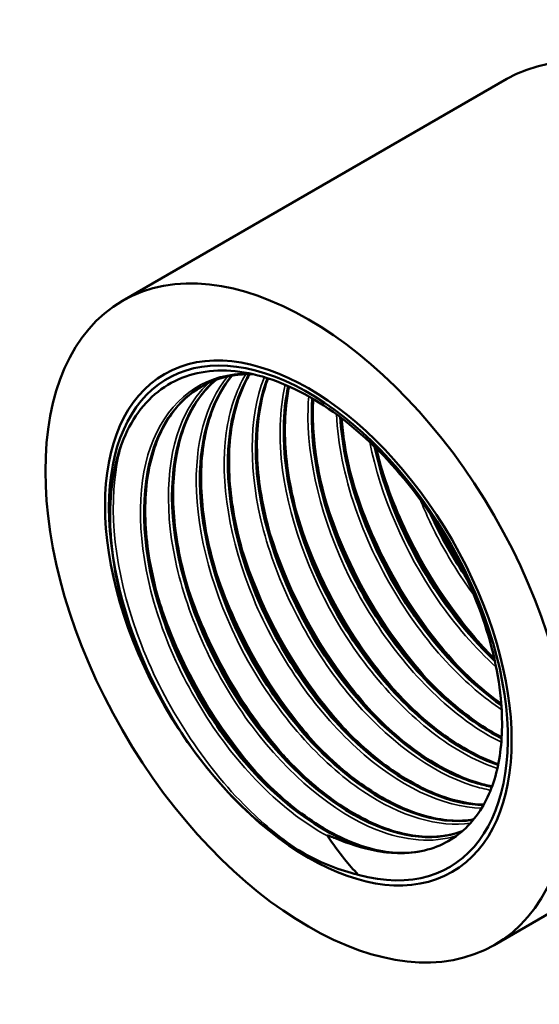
# Model space of a CAD drawing. Header units: millimetres. Extents: x -134 to 755, y -69 to 356.
# Tile 10 of 21: x 119 to 143, y 118 to 163. Entities that reach past the tile are written whole.
import ezdxf

# ---------------------------------------------------------------- set-up
doc = ezdxf.new("R2010")
doc.units = ezdxf.units.MM
doc.layers.add('Видимые тонкие (ГОСТ)', color=7, linetype='Continuous', lineweight=35)
doc.layers.add('Видимый контур (ГОСТ)', color=7, linetype='Continuous', lineweight=50)

msp = doc.modelspace()

# ---------------------------------------------------------------- linework, layer by layer
at = {"layer": 'Видимые тонкие (ГОСТ)'}
for points, knots in [([(129.8508, 146.9509), (129.3972, 146.9512), (128.9624, 146.8965), (128.5534, 146.785), (126.857, 146.3225), (125.6191, 144.8859), (125.1273, 142.8162), (124.638, 140.7569), (124.8911, 138.0887), (125.814, 135.4447), (126.7394, 132.7937), (128.3298, 130.1899), (130.1901, 128.2539), (131.2369, 127.1646), (132.3638, 126.2842), (133.4782, 125.682)], [63.2870903, 63.2870903, 63.2870903, 63.2870903, 63.4612732, 63.4612732, 63.4612732, 64.1837371, 64.1837371, 64.1837371, 64.9025787, 64.9025787, 64.9025787, 65.6233122, 65.6233122, 65.6233122, 66.0288395, 66.0288395, 66.0288395, 66.0288395]), ([(128.8778, 146.8028), (127.8712, 145.5687), (127.3638, 143.6853), (127.458, 141.4995), (127.5636, 139.0488), (128.4242, 136.239), (129.8217, 133.7367), (131.2186, 131.2355), (133.1394, 129.0629), (135.1127, 127.7321), (136.8463, 126.5629), (138.607, 126.0521), (140.0607, 126.2728)], [51.2718082, 51.2718082, 51.2718082, 51.2718082, 51.9126249, 51.9126249, 51.9126249, 52.6311379, 52.6311379, 52.6311379, 53.3493025, 53.3493025, 53.3493025, 53.9802593, 53.9802593, 53.9802593, 53.9802593]), ([(129.7233, 146.9063), (129.2756, 146.1568), (128.9682, 145.2455), (128.8259, 144.2125), (128.5207, 141.9974), (128.9772, 139.2417), (130.0729, 136.6057), (131.1679, 133.9715), (132.8909, 131.4799), (134.8137, 129.7263), (136.7235, 127.9843), (138.8132, 126.9855), (140.5724, 126.9602)], [45.0902467, 45.0902467, 45.0902467, 45.0902467, 45.4271866, 45.4271866, 45.4271866, 46.1496953, 46.1496953, 46.1496953, 46.8716823, 46.8716823, 46.8716823, 47.5888244, 47.5888244, 47.5888244, 47.5888244]), ([(130.5736, 146.7757), (130.5705, 146.7678), (130.5674, 146.7599), (130.5643, 146.752), (129.8442, 144.9042), (129.8414, 142.3621), (130.5448, 139.7276), (131.2481, 137.0938), (132.6508, 134.39), (134.4056, 132.2567), (136.1599, 130.1239), (138.2506, 128.5794), (140.1657, 127.9859), (140.4426, 127.9001), (140.7155, 127.8343), (140.983, 127.7882)], [38.9291188, 38.9291188, 38.9291188, 38.9291188, 38.9321983, 38.9321983, 38.9321983, 39.6504344, 39.6504344, 39.6504344, 40.3685012, 40.3685012, 40.3685012, 41.0864036, 41.0864036, 41.0864036, 41.1902037, 41.1902037, 41.1902037, 41.1902037]), ([(128.0237, 146.512), (127.6075, 146.1283), (127.252, 145.6563), (126.9696, 145.1037), (126.101, 143.4035), (125.9321, 140.9541), (126.4916, 138.3376), (127.0505, 135.7241), (128.3309, 132.9665), (130.0138, 130.7196), (131.6949, 128.4749), (133.7628, 126.7592), (135.7104, 125.9764), (137.0554, 125.4358), (138.3349, 125.3433), (139.4021, 125.6843)], [57.4699746, 57.4699746, 57.4699746, 57.4699746, 57.7039726, 57.7039726, 57.7039726, 58.4238635, 58.4238635, 58.4238635, 59.1429429, 59.1429429, 59.1429429, 59.8612866, 59.8612866, 59.8612866, 60.3573948, 60.3573948, 60.3573948, 60.3573948]), ([(131.5323, 146.4258), (131.2722, 145.2664), (131.2295, 143.9284), (131.4191, 142.5055), (131.7593, 139.9518), (132.8442, 137.1466), (134.4013, 134.7573), (135.9579, 132.3686), (137.9724, 130.4163), (139.949, 129.3623), (140.4006, 129.1216), (140.8493, 128.9282), (141.2894, 128.7824)], [32.7785956, 32.7785956, 32.7785956, 32.7785956, 33.1796551, 33.1796551, 33.1796551, 33.8994141, 33.8994141, 33.8994141, 34.6189661, 34.6189661, 34.6189661, 34.783353, 34.783353, 34.783353, 34.783353]), ([(132.6192, 145.8885), (132.6045, 145.7119), (132.5943, 145.5324), (132.5887, 145.3502), (132.5155, 142.985), (133.2073, 140.1779), (134.4853, 137.6005), (135.7628, 135.024), (137.6142, 132.6994), (139.5806, 131.1813), (140.2069, 130.6977), (140.8431, 130.2973), (141.4727, 129.9853)], [26.6361024, 26.6361024, 26.6361024, 26.6361024, 26.691717, 26.691717, 26.691717, 27.4135555, 27.4135555, 27.4135555, 28.1351436, 28.1351436, 28.1351436, 28.3649791, 28.3649791, 28.3649791, 28.3649791]), ([(133.8914, 145.067), (133.9656, 143.7044), (134.2568, 142.2389), (134.7542, 140.7768), (135.6606, 138.1127), (137.2431, 135.4837), (139.1052, 133.5216), (139.8683, 132.7174), (140.6756, 132.0282), (141.4905, 131.4748)], [20.5100519, 20.5100519, 20.5100519, 20.5100519, 20.9073942, 20.9073942, 20.9073942, 21.6314159, 21.6314159, 21.6314159, 21.928151, 21.928151, 21.928151, 21.928151]), ([(124.0342, 143.7382), (123.9165, 143.3521), (123.8237, 142.9435), (123.7574, 142.5148), (123.3975, 140.1861), (123.8222, 137.2829), (124.9231, 134.4643), (126.0258, 131.6414), (127.7979, 128.9256), (129.8208, 126.9352), (130.6088, 126.1599), (131.4323, 125.4923), (132.2602, 124.9569)], [64.1292061, 64.1292061, 64.1292061, 64.1292061, 64.258398, 64.258398, 64.258398, 64.9601316, 64.9601316, 64.9601316, 65.6629672, 65.6629672, 65.6629672, 65.9367258, 65.9367258, 65.9367258, 65.9367258]), ([(135.4285, 143.7834), (135.9135, 141.3363), (137.0334, 138.7401), (138.5462, 136.5452), (139.3559, 135.3704), (140.2745, 134.3157), (141.2382, 133.437)], [14.4180579, 14.4180579, 14.4180579, 14.4180579, 15.0941483, 15.0941483, 15.0941483, 15.4560263, 15.4560263, 15.4560263, 15.4560263]), ([(135.8652, 142.971), (136.2334, 141.683), (136.7442, 140.3834), (137.3792, 139.1366), (138.3639, 137.2032), (139.6417, 135.4073), (141.0484, 133.9461)], [8.25971325, 8.25971325, 8.25971325, 8.25971325, 8.57958636, 8.57958636, 8.57958636, 9.07561355, 9.07561355, 9.07561355, 9.07561355]), ([(134.581, 142.2298), (134.9883, 140.8074), (135.5693, 139.371), (136.2974, 138.0072), (137.2511, 136.2206), (138.452, 134.568), (139.7644, 133.2053)], [14.54289855, 14.54289855, 14.54289855, 14.54289855, 14.89610568, 14.89610568, 14.89610568, 15.35879886, 15.35879886, 15.35879886, 15.35879886]), ([(133.2963, 141.4888), (133.8041, 139.7223), (134.5808, 137.9338), (135.5656, 136.2896), (136.4126, 134.8758), (137.4096, 133.5748), (138.4804, 132.4653)], [20.82608386, 20.82608386, 20.82608386, 20.82608386, 21.2647611, 21.2647611, 21.2647611, 21.64198416, 21.64198416, 21.64198416, 21.64198416]), ([(137.7376, 141.1598), (138.0181, 140.4706), (138.3402, 139.7893), (138.7, 139.128), (139.1549, 138.2917), (139.6688, 137.4898), (140.2245, 136.7413)], [8.44093957, 8.44093957, 8.44093957, 8.44093957, 8.62963096, 8.62963096, 8.62963096, 8.86822325, 8.86822325, 8.86822325, 8.86822325]), ([(132.0106, 140.7477), (132.6038, 138.6886), (133.5658, 136.5995), (134.7872, 134.7429), (135.5144, 133.6375), (136.331, 132.6183), (137.1958, 131.724)], [27.10926917, 27.10926917, 27.10926917, 27.10926917, 27.62067692, 27.62067692, 27.62067692, 27.92516947, 27.92516947, 27.92516947, 27.92516947]), ([(130.7251, 140.0063), (131.3805, 137.7319), (132.4902, 135.4216), (133.8943, 133.4265), (134.5181, 132.5402), (135.1982, 131.7185), (135.9112, 130.982)], [33.39245447, 33.39245447, 33.39245447, 33.39245447, 33.95737148, 33.95737148, 33.95737148, 34.20835478, 34.20835478, 34.20835478, 34.20835478]), ([(123.5334, 139.3456), (123.7181, 137.5201), (124.2427, 135.5559), (125.0643, 133.6586), (125.7468, 132.0826), (126.6272, 130.5556), (127.6371, 129.1915)], [64.54834046, 64.54834046, 64.54834046, 64.54834046, 65.02101657, 65.02101657, 65.02101657, 65.41364637, 65.41364637, 65.41364637, 65.41364637]), ([(129.4401, 139.2648), (130.1386, 136.8392), (131.358, 134.3735), (132.894, 132.2912), (133.438, 131.5536), (134.0204, 130.8659), (134.6267, 130.2399)], [39.67563978, 39.67563978, 39.67563978, 39.67563978, 40.27813552, 40.27813552, 40.27813552, 40.49154009, 40.49154009, 40.49154009, 40.49154009]), ([(128.1548, 138.5231), (128.9598, 135.7137), (130.4789, 132.8563), (132.3584, 130.5931), (132.6772, 130.2093), (133.0058, 129.8432), (133.3418, 129.4964)], [45.95882509, 45.95882509, 45.95882509, 45.95882509, 46.65643217, 46.65643217, 46.65643217, 46.77472539, 46.77472539, 46.77472539, 46.77472539]), ([(126.8709, 137.7815), (126.9201, 137.6092), (126.972, 137.4365), (127.0265, 137.2638), (127.9205, 134.4329), (129.5243, 131.5976), (131.4591, 129.4018), (131.6554, 129.1789), (131.8551, 128.9628), (132.0574, 128.7538)], [52.2420104, 52.2420104, 52.2420104, 52.2420104, 52.28482961, 52.28482961, 52.28482961, 52.98666834, 52.98666834, 52.98666834, 53.0579107, 53.0579107, 53.0579107, 53.0579107]), ([(125.588, 137.0397), (125.714, 136.597), (125.8574, 136.1528), (126.0177, 135.7096), (127.0417, 132.8802), (128.7511, 130.1153), (130.7426, 128.0433), (130.7528, 128.0327), (130.763, 128.0222), (130.7732, 128.0116)], [58.5251957, 58.5251957, 58.5251957, 58.5251957, 58.63520369, 58.63520369, 58.63520369, 59.33750565, 59.33750565, 59.33750565, 59.34109601, 59.34109601, 59.34109601, 59.34109601])]:
    msp.add_open_spline(points, degree=3, knots=knots, dxfattribs=at)
at = {"layer": 'Видимый контур (ГОСТ)'}
for p, q in [((124.0509, 150.281), (141.7286, 160.4872)), ((141.1509, 120.6629), (146.7336, 123.8861))]:
    msp.add_line(p, q, dxfattribs=at)
for centre, major_axis, start_param, end_param in [((150.2786, 145.6782), (-8.55, 14.809), 3.1415927, 6.2831853), ((132.6009, 135.472), (-6.4839, 11.2304), 2.608309, 7.2676666), ((133.0471, 135.7296), (5.9374, -10.2839), 5.8671043, 5.9258515)]:
    msp.add_ellipse(centre, major_axis=major_axis, ratio=0.5773503, start_param=start_param, end_param=end_param, dxfattribs=at)
for major_axis in [(-8.55, 14.809), (-6.61, 11.4489), (-6.61, 11.4489)]:
    msp.add_ellipse((132.6009, 135.472), major_axis=major_axis, ratio=0.5773503, dxfattribs=at)
for points, knots in [([(140.5805, 126.9735), (140.9592, 127.5956), (141.2264, 128.344), (141.5222, 130.0485), (141.5477, 130.9964), (141.3189, 133.3522), (140.971, 134.785), (139.8763, 137.6733), (139.137, 139.1007), (137.3551, 141.7605), (136.3274, 142.9654), (134.1119, 144.9885), (132.9443, 145.7839), (130.6185, 146.8514), (129.4831, 147.109), (127.3925, 147.0415), (126.4592, 146.7125), (124.9193, 145.4991), (124.3304, 144.6223), (123.5786, 142.4253), (123.4265, 141.1232), (123.5258, 139.3255), (123.5616, 138.949), (123.6125, 138.5674)], [-5.1390074, -5.1390074, -5.1390074, -5.1390074, -4.784116, -4.784116, -4.4269626, -4.4269626, -3.9507662, -3.9507662, -3.4706462, -3.4706462, -2.9866032, -2.9866032, -2.4986379, -2.4986379, -2.006751, -2.006751, -1.5109431, -1.5109431, -1.0112148, -1.0112148, -0.5075669, -0.5075669, -0.3771141, -0.3771141, -0.3771141, -0.3771141]), ([(140.1949, 126.434), (138.9012, 126.2214), (137.36, 126.5869), (135.8066, 127.5052), (133.7967, 128.6934), (131.7865, 130.7949), (130.2925, 133.2902), (128.819, 135.7511), (127.861, 138.5722), (127.6643, 141.0717), (127.4762, 143.462), (127.9865, 145.5378), (129.0847, 146.8447)], [-47.7054099, -47.7054099, -47.7054099, -47.7054099, -47.1365409, -47.1365409, -47.1365409, -46.4004479, -46.4004479, -46.4004479, -45.6745192, -45.6745192, -45.6745192, -44.9802999, -44.9802999, -44.9802999, -44.9802999]), ([(129.0807, 146.8398), (128.2598, 145.8611), (127.7532, 144.4665), (127.6388, 142.8154), (127.4802, 140.5264), (128.0765, 137.7643), (129.2723, 135.1869), (130.4675, 132.6108), (132.2509, 130.2413), (134.1819, 128.6413), (136.112, 127.042), (138.1724, 126.225), (139.8565, 126.3798), (139.97, 126.3902), (140.0817, 126.405), (140.1915, 126.4242)], [51.26248, 51.26248, 51.26248, 51.26248, 51.7819071, 51.7819071, 51.7819071, 52.5020269, 52.5020269, 52.5020269, 53.2217852, 53.2217852, 53.2217852, 53.9412008, 53.9412008, 53.9412008, 53.9896756, 53.9896756, 53.9896756, 53.9896756]), ([(129.0934, 146.8464), (128.8597, 146.5665), (128.6518, 146.2518), (128.0896, 145.1618), (127.8337, 144.2553), (127.6234, 142.2736), (127.6611, 141.1773), (128.0141, 138.9237), (128.3332, 137.7386), (129.2087, 135.4226), (129.7765, 134.2631), (131.0853, 132.1139), (131.8429, 131.0976), (133.4473, 129.3343), (134.3142, 128.5651), (136.042, 127.3665), (136.9244, 126.9216), (138.5881, 126.403), (139.3894, 126.3221), (140.1345, 126.425), (140.168, 126.43), (140.2013, 126.4354)], [0.2168585, 0.2168585, 0.2168585, 0.2168585, 0.3956525, 0.3956525, 0.7805345, 0.7805345, 1.1587599, 1.1587599, 1.5362234, 1.5362234, 1.9145101, 1.9145101, 2.2932752, 2.2932752, 2.6719059, 2.6719059, 3.0497929, 3.0497929, 3.4269866, 3.4269866, 3.4448264, 3.4448264, 3.4448264, 3.4448264]), ([(130.0327, 146.9167), (129.7228, 146.9215), (129.4225, 146.9004), (128.6842, 146.7797), (128.2593, 146.6424), (127.87, 146.4451)], [3.28709315, 3.28709315, 3.28709315, 3.28709315, 3.43045449, 3.43045449, 3.65546847, 3.65546847, 3.65546847, 3.65546847]), ([(129.8881, 146.9129), (129.6315, 146.4891), (129.4212, 146.0118), (129.263, 145.4869), (128.6697, 143.5177), (128.8152, 140.8951), (129.6522, 138.2498), (130.4886, 135.6064), (132.0075, 132.9638), (133.8281, 130.9567), (135.6475, 128.951), (137.7515, 127.5973), (139.6181, 127.2172), (139.9739, 127.1447), (140.3204, 127.1077), (140.6549, 127.1051)], [45.0883305, 45.0883305, 45.0883305, 45.0883305, 45.2813948, 45.2813948, 45.2813948, 46.0056352, 46.0056352, 46.0056352, 46.7293393, 46.7293393, 46.7293393, 47.4525269, 47.4525269, 47.4525269, 47.5903826, 47.5903826, 47.5903826, 47.5903826]), ([(140.6603, 127.1094), (138.9448, 127.1345), (136.9125, 128.0891), (135.0438, 129.7641), (133.1254, 131.4835), (131.397, 133.947), (130.29, 136.5633), (129.1834, 139.1787), (128.7081, 141.9237), (128.9914, 144.1394), (129.1277, 145.2049), (129.4389, 146.1435), (129.8983, 146.9109)], [-41.3060989, -41.3060989, -41.3060989, -41.3060989, -40.6011439, -40.6011439, -40.6011439, -39.8774761, -39.8774761, -39.8774761, -39.1540682, -39.1540682, -39.1540682, -38.8061803, -38.8061803, -38.8061803, -38.8061803]), ([(129.9065, 146.9172), (129.8548, 146.8295), (129.8052, 146.7396), (129.3738, 145.9033), (129.1179, 144.9967), (128.9076, 143.015), (128.9453, 141.9187), (129.2983, 139.6651), (129.6174, 138.48), (130.4929, 136.164), (131.0607, 135.0045), (132.3695, 132.8553), (133.1271, 131.8391), (134.7315, 130.0757), (135.5983, 129.3065), (137.3261, 128.1079), (138.2086, 127.663), (139.6032, 127.2283), (140.1516, 127.1346), (140.6678, 127.1227)], [0.3480055, 0.3480055, 0.3480055, 0.3480055, 0.3956525, 0.3956525, 0.7805345, 0.7805345, 1.1587599, 1.1587599, 1.5362234, 1.5362234, 1.9145101, 1.9145101, 2.2932752, 2.2932752, 2.6719059, 2.6719059, 3.0497929, 3.0497929, 3.3048644, 3.3048644, 3.3048644, 3.3048644]), ([(141.0425, 127.942), (140.8272, 127.9804), (140.6085, 128.0317), (140.387, 128.096), (138.4847, 128.6485), (136.3949, 130.1586), (134.6344, 132.2683), (132.8744, 134.3773), (131.4595, 137.0672), (130.743, 139.6953), (130.0268, 142.3227), (130.0153, 144.8655), (130.7233, 146.717), (130.7247, 146.7207), (130.7262, 146.7244), (130.7276, 146.7281)], [-34.9028357, -34.9028357, -34.9028357, -34.9028357, -34.8188036, -34.8188036, -34.8188036, -34.0970775, -34.0970775, -34.0970775, -33.3755721, -33.3755721, -33.3755721, -32.6542827, -32.6542827, -32.6542827, -32.6528371, -32.6528371, -32.6528371, -32.6528371]), ([(130.7224, 146.7283), (130.1895, 145.3338), (130.0451, 143.5591), (130.3225, 141.6379), (130.69, 139.0938), (131.7935, 136.3148), (133.3564, 133.9616), (134.9188, 131.6089), (136.9263, 129.7021), (138.8849, 128.6922), (139.6201, 128.3132), (140.3459, 128.0617), (141.0378, 127.9387)], [38.9347754, 38.9347754, 38.9347754, 38.9347754, 39.4781868, 39.4781868, 39.4781868, 40.1977483, 40.1977483, 40.1977483, 40.9171415, 40.9171415, 40.9171415, 41.187172, 41.187172, 41.187172, 41.187172]), ([(130.7479, 146.7216), (130.5255, 146.1256), (130.3722, 145.4561), (130.1918, 143.7564), (130.2294, 142.6602), (130.5825, 140.4066), (130.9015, 139.2214), (131.777, 136.9054), (132.3448, 135.7459), (133.6537, 133.5967), (134.4112, 132.5805), (136.0157, 130.8171), (136.8825, 130.0479), (138.6103, 128.8493), (139.4927, 128.4045), (140.5703, 128.0686), (140.8127, 128.0077), (141.0509, 127.9623)], [0.5042682, 0.5042682, 0.5042682, 0.5042682, 0.7805345, 0.7805345, 1.1587599, 1.1587599, 1.5362234, 1.5362234, 1.9145101, 1.9145101, 2.2932752, 2.2932752, 2.6719059, 2.6719059, 3.0497929, 3.0497929, 3.1609651, 3.1609651, 3.1609651, 3.1609651]), ([(136.5327, 124.8963), (134.7475, 125.0173), (132.6565, 126.1132), (130.7748, 127.9271), (128.8934, 129.7407), (127.2383, 132.2565), (126.2195, 134.8758), (125.2009, 137.4948), (124.8278, 140.1945), (125.2019, 142.3323), (125.5252, 144.18), (126.4046, 145.5942), (127.6739, 146.3371)], [-60.1183247, -60.1183247, -60.1183247, -60.1183247, -59.3979631, -59.3979631, -59.3979631, -58.6776966, -58.6776966, -58.6776966, -57.9575241, -57.9575241, -57.9575241, -57.3350434, -57.3350434, -57.3350434, -57.3350434]), ([(127.8739, 146.439), (126.7966, 145.8869), (125.9665, 144.8872), (125.4998, 143.539), (124.8416, 141.637), (124.9105, 139.0606), (125.678, 136.426), (126.4422, 133.8027), (127.8916, 131.1443), (129.667, 129.0817), (131.443, 127.0183), (133.5294, 125.5691), (135.4133, 125.075), (135.6381, 125.0161), (135.86, 124.9702), (136.0782, 124.9376)], [63.5846731, 63.5846731, 63.5846731, 63.5846731, 64.0965365, 64.0965365, 64.0965365, 64.8186234, 64.8186234, 64.8186234, 65.5376247, 65.5376247, 65.5376247, 66.2569307, 66.2569307, 66.2569307, 66.3427628, 66.3427628, 66.3427628, 66.3427628]), ([(128.3406, 146.6454), (128.1155, 146.4582), (127.9069, 146.2461), (127.7168, 146.0096), (126.5986, 144.6188), (126.1294, 142.3983), (126.4106, 139.8777), (126.6914, 137.3601), (127.718, 134.5651), (129.2308, 132.1597), (130.742, 129.7569), (132.7248, 127.7637), (134.6903, 126.6528), (136.5081, 125.6254), (138.2959, 125.3608), (139.6771, 125.8954)], [57.4391672, 57.4391672, 57.4391672, 57.4391672, 57.5618966, 57.5618966, 57.5618966, 58.2837256, 58.2837256, 58.2837256, 59.0046914, 59.0046914, 59.0046914, 59.7248708, 59.7248708, 59.7248708, 60.3909391, 60.3909391, 60.3909391, 60.3909391]), ([(139.6793, 125.9051), (138.707, 125.5318), (137.5402, 125.5374), (136.2966, 125.9453), (134.3853, 126.5723), (132.3097, 128.1441), (130.58, 130.2901), (128.8506, 132.4359), (127.4826, 135.1372), (126.8164, 137.7521), (126.1502, 140.3666), (126.1919, 142.8722), (126.9432, 144.674), (127.2806, 145.4831), (127.7598, 146.1472), (128.3503, 146.6433)], [-54.1065867, -54.1065867, -54.1065867, -54.1065867, -53.6383969, -53.6383969, -53.6383969, -52.9188493, -52.9188493, -52.9188493, -52.1993862, -52.1993862, -52.1993862, -51.4800065, -51.4800065, -51.4800065, -51.1569707, -51.1569707, -51.1569707, -51.1569707]), ([(128.3496, 146.6514), (127.8886, 146.2602), (127.4954, 145.758), (126.8054, 144.4204), (126.5496, 143.5139), (126.3393, 141.5322), (126.3769, 140.4359), (126.7299, 138.1823), (127.049, 136.9972), (127.9245, 134.6812), (128.4923, 133.5217), (129.8012, 131.3725), (130.5587, 130.3562), (132.1631, 128.5929), (133.03, 127.8237), (134.7578, 126.6251), (135.6402, 126.1802), (137.3039, 125.6616), (138.1053, 125.5807), (138.8461, 125.683), (138.8754, 125.6873), (138.992, 125.706), (139.0783, 125.7226), (139.3423, 125.7828), (139.516, 125.8356), (139.6833, 125.9001)], [0.0887695, 0.0887695, 0.0887695, 0.0887695, 0.3956525, 0.3956525, 0.7805345, 0.7805345, 1.1587599, 1.1587599, 1.5362234, 1.5362234, 1.9145101, 1.9145101, 2.2932752, 2.2932752, 2.6719059, 2.6719059, 3.0497929, 3.0497929, 3.4269866, 3.4269866, 3.4425822, 3.4425822, 3.4893768, 3.4893768, 3.5880672, 3.5880672, 3.5880672, 3.5880672]), ([(141.326, 128.9504), (140.8961, 129.0969), (140.4583, 129.2891), (140.0179, 129.5266), (138.0552, 130.5851), (136.0587, 132.5341), (134.5202, 134.9119), (132.982, 137.289), (131.9156, 140.0741), (131.5888, 142.6047), (131.4135, 143.9625), (131.4521, 145.2407), (131.691, 146.3566)], [-28.4923427, -28.4923427, -28.4923427, -28.4923427, -28.330811, -28.330811, -28.330811, -27.6108987, -27.6108987, -27.6108987, -26.8911641, -26.8911641, -26.8911641, -26.5049863, -26.5049863, -26.5049863, -26.5049863]), ([(131.6795, 146.3618), (131.549, 145.7661), (131.4766, 145.1233), (131.4666, 144.4441), (131.4317, 142.0764), (132.1547, 139.2876), (133.4494, 136.7437), (134.7437, 134.2006), (136.5974, 131.9243), (138.5517, 130.4572), (139.4748, 129.7641), (140.4165, 129.2544), (141.3236, 128.9437)], [32.7868781, 32.7868781, 32.7868781, 32.7868781, 32.9937788, 32.9937788, 32.9937788, 33.7150682, 33.7150682, 33.7150682, 34.4361466, 34.4361466, 34.4361466, 34.7767632, 34.7767632, 34.7767632, 34.7767632]), ([(131.7146, 146.348), (131.6568, 146.0682), (131.6119, 145.7783), (131.476, 144.4979), (131.5136, 143.4016), (131.8666, 141.148), (132.1857, 139.9628), (133.0612, 137.6469), (133.629, 136.4873), (134.9379, 134.3381), (135.6954, 133.3219), (137.2998, 131.5585), (138.1667, 130.7894), (139.7997, 129.6565), (140.5833, 129.2454), (141.3335, 128.9785)], [0.6657046, 0.6657046, 0.6657046, 0.6657046, 0.7805345, 0.7805345, 1.1587599, 1.1587599, 1.5362234, 1.5362234, 1.9145101, 1.9145101, 2.2932752, 2.2932752, 2.6719059, 2.6719059, 3.0082958, 3.0082958, 3.0082958, 3.0082958]), ([(127.4819, 146.221), (126.8393, 145.8017), (126.2998, 145.1882), (125.5212, 143.679), (125.2654, 142.7725), (125.0551, 140.7908), (125.0927, 139.6945), (125.4458, 137.4409), (125.7648, 136.2557), (126.6403, 133.9398), (127.2081, 132.7802), (128.517, 130.631), (129.2745, 129.6148), (130.8789, 127.8514), (131.7458, 127.0823), (133.4736, 125.8837), (134.356, 125.4388), (136.071, 124.9042), (136.9203, 124.8304), (137.6651, 124.958)], [0, 0, 0, 0, 0.3956525, 0.3956525, 0.7805345, 0.7805345, 1.1587599, 1.1587599, 1.5362234, 1.5362234, 1.9145101, 1.9145101, 2.2932752, 2.2932752, 2.6719059, 2.6719059, 3.0497929, 3.0497929, 3.4502597, 3.4502597, 3.4502597, 3.4502597]), ([(141.4867, 130.1768), (140.7859, 130.5341), (140.078, 131.0007), (139.3861, 131.5681), (137.4391, 133.1649), (135.6368, 135.5464), (134.4303, 138.1396), (133.2278, 140.724), (132.6281, 143.4958), (132.7878, 145.7915)], [-22.0703062, -22.0703062, -22.0703062, -22.0703062, -21.8127531, -21.8127531, -21.8127531, -21.0879561, -21.0879561, -21.0879561, -20.3656172, -20.3656172, -20.3656172, -20.3656172]), ([(132.7794, 145.7967), (132.6562, 143.9914), (132.9834, 141.8974), (133.7231, 139.8255), (134.665, 137.187), (136.267, 134.6075), (138.1286, 132.7054), (139.2007, 131.6101), (140.3532, 130.7449), (141.4865, 130.1646)], [26.6473944, 26.6473944, 26.6473944, 26.6473944, 27.2152827, 27.2152827, 27.2152827, 27.9384356, 27.9384356, 27.9384356, 28.354863, 28.354863, 28.354863, 28.354863]), ([(132.8268, 145.7684), (132.7747, 144.907), (132.8245, 143.9725), (133.1508, 141.8894), (133.4699, 140.7043), (134.3454, 138.3883), (134.9132, 137.2288), (136.222, 135.0796), (136.9796, 134.0633), (138.584, 132.3), (139.4509, 131.5308), (140.7053, 130.6605), (141.099, 130.4215), (141.4903, 130.2168)], [0.8377199, 0.8377199, 0.8377199, 0.8377199, 1.1587599, 1.1587599, 1.5362234, 1.5362234, 1.9145101, 1.9145101, 2.2932752, 2.2932752, 2.6719059, 2.6719059, 2.8425509, 2.8425509, 2.8425509, 2.8425509]), ([(134.0641, 144.9377), (134.1009, 144.359), (134.1775, 143.7621), (134.2944, 143.1545), (134.7954, 140.5507), (136.0328, 137.7723), (137.6925, 135.4901), (138.8204, 133.9392), (140.1362, 132.6268), (141.4779, 131.6861)], [20.5254839, 20.5254839, 20.5254839, 20.5254839, 20.6948318, 20.6948318, 20.6948318, 21.42046, 21.42046, 21.42046, 21.9135804, 21.9135804, 21.9135804, 21.9135804]), ([(141.4761, 131.7039), (140.6029, 132.3145), (139.7409, 133.0809), (138.9356, 133.9749), (137.1273, 135.9825), (135.6217, 138.6157), (134.7931, 141.2472), (134.398, 142.5018), (134.1586, 143.7509), (134.0799, 144.9271)], [-15.6287819, -15.6287819, -15.6287819, -15.6287819, -15.3079441, -15.3079441, -15.3079441, -14.5874438, -14.5874438, -14.5874438, -14.2439354, -14.2439354, -14.2439354, -14.2439354]), ([(134.127, 144.8898), (134.1548, 144.5178), (134.1987, 144.139), (134.435, 142.6308), (134.7541, 141.4457), (135.6296, 139.1297), (136.1974, 137.9702), (137.5062, 135.821), (138.2638, 134.8047), (139.8283, 133.0852), (140.6491, 132.3489), (141.4709, 131.7629)], [1.030501, 1.030501, 1.030501, 1.030501, 1.1587599, 1.1587599, 1.5362234, 1.5362234, 1.9145101, 1.9145101, 2.2932752, 2.2932752, 2.6530999, 2.6530999, 2.6530999, 2.6530999]), ([(135.648, 143.5765), (135.995, 141.96), (136.6055, 140.2867), (137.432, 138.7166), (138.4356, 136.8101), (139.7509, 135.0682), (141.1781, 133.7202)], [14.4411829, 14.4411829, 14.4411829, 14.4411829, 14.88934438, 14.88934438, 14.88934438, 15.43355832, 15.43355832, 15.43355832, 15.43355832]), ([(141.1733, 133.7463), (140.279, 134.5896), (139.4282, 135.5844), (138.6737, 136.6843), (137.2405, 138.7736), (136.1666, 141.2255), (135.661, 143.5605)], [-9.14820709, -9.14820709, -9.14820709, -9.14820709, -8.80745434, -8.80745434, -8.80745434, -8.16017871, -8.16017871, -8.16017871, -8.16017871]), ([(135.7361, 143.4858), (135.9182, 142.6737), (136.1676, 141.845), (136.9138, 139.8711), (137.4816, 138.7116), (138.7904, 136.5624), (139.5479, 135.5462), (140.6103, 134.3785), (140.8772, 134.1045), (141.1486, 133.8443)], [1.2703938, 1.2703938, 1.2703938, 1.2703938, 1.5362234, 1.5362234, 1.9145101, 1.9145101, 2.2932752, 2.2932752, 2.4160307, 2.4160307, 2.4160307, 2.4160307]), ([(139.8563, 137.5827), (139.3397, 138.3483), (138.8685, 139.159), (138.4585, 139.9958), (138.3925, 140.1307), (138.328, 140.2662), (138.2652, 140.4023)], [-2.50849796, -2.50849796, -2.50849796, -2.50849796, -2.27281443, -2.27281443, -2.27281443, -2.2348212, -2.2348212, -2.2348212, -2.2348212]), ([(138.5404, 139.9791), (138.8104, 139.4323), (139.1051, 138.8958), (139.491, 138.262), (139.5636, 138.1456), (139.6372, 138.0301)], [1.73250249, 1.73250249, 1.73250249, 1.73250249, 1.91451012, 1.91451012, 1.95575121, 1.95575121, 1.95575121, 1.95575121]), ([(127.6371, 129.1915), (126.8283, 130.2437), (126.1033, 131.3935), (124.9905, 133.5871), (124.6385, 134.4707), (124.4012, 135.1812)], [0, 0, 0, 0, 0.40496596, 0.40496596, 0.74128498, 0.74128498, 0.74128498, 0.74128498]), ([(132.2602, 124.9569), (131.814, 125.2117), (131.1087, 125.664), (129.3321, 127.193), (128.446, 128.1392), (127.6371, 129.1915)], [0, 0, 0, 0, 0.18929292, 0.18929292, 0.39515334, 0.39515334, 0.39515334, 0.39515334]), ([(136.5327, 124.8963), (137.4123, 124.8502), (138.2131, 125.0099), (139.5865, 125.7256), (140.1505, 126.2669), (140.5805, 126.9735)], [-0.81288615, -0.81288615, -0.81288615, -0.81288615, -0.4023868, -0.4023868, 0, 0, 0, 0]), ([(133.4782, 125.682), (133.4775, 125.6832), (133.4767, 125.6844), (133.4757, 125.6866), (133.4753, 125.6877), (133.4749, 125.6894), (133.4749, 125.69), (133.4749, 125.6911), (133.475, 125.6915), (133.4754, 125.6924), (133.4756, 125.6929), (133.4764, 125.6938), (133.477, 125.6942), (133.4787, 125.6951), (133.4801, 125.6955), (133.4863, 125.6964), (133.4934, 125.6957), (133.5274, 125.6892), (133.5699, 125.6748), (133.7404, 125.6113), (133.92, 125.5366), (134.6216, 125.2687), (135.3018, 125.0374), (136.0782, 124.9376)], [-0.63537349, -0.63537349, -0.63537349, -0.63537349, -0.62902594, -0.62902594, -0.62438695, -0.62438695, -0.62188084, -0.62188084, -0.61991631, -0.61991631, -0.61777321, -0.61777321, -0.61454663, -0.61454663, -0.6079483, -0.6079483, -0.58546786, -0.58546786, -0.5146961, -0.5146961, -0.35312167, -0.35312167, 0, 0, 0, 0]), ([(134.8883, 123.898), (134.6791, 124.1215), (134.4724, 124.3586), (133.9978, 124.9438), (133.7331, 125.3018), (133.4782, 125.682)], [-0.27119866, -0.27119866, -0.27119866, -0.27119866, -0.15514763, -0.15514763, 0, 0, 0, 0]), ([(134.8883, 123.898), (134.8299, 123.9112), (134.7714, 123.9252), (133.9145, 124.1409), (133.0895, 124.4834), (132.2602, 124.9569)], [2.25532103, 2.25532103, 2.25532103, 2.25532103, 2.28117807, 2.28117807, 2.63244562, 2.63244562, 2.63244562, 2.63244562])]:
    msp.add_open_spline(points, degree=3, knots=knots, dxfattribs=at)
for points in [[(138.2175, 140.475), (138.6919, 139.4421), (139.2594, 138.439), (139.8935, 137.5039)], [(124.4012, 135.1812), (124.0166, 136.333), (123.7509, 137.4737), (123.6125, 138.5674)]]:
    msp.add_open_spline(points, degree=3, dxfattribs=at)

doc.saveas('drawing.dxf')
